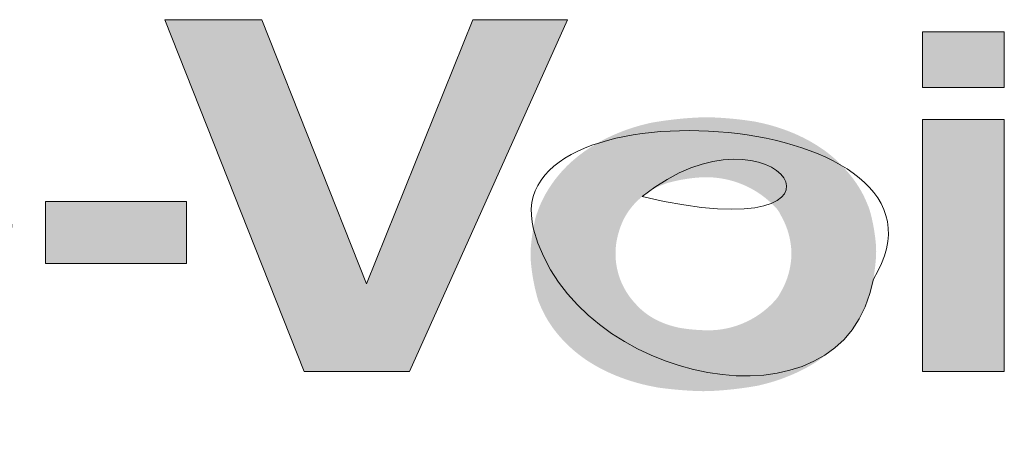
# Model space of a CAD drawing. Header units: millimetres. Extents: x 0 to 594, y 0 to 420.
# Tile 25 of 48: x 465.52 to 471.5, y 23.38 to 25.94. Entities that reach past the tile are written whole.
import ezdxf

# ---------------------------------------------------------------- set-up
doc = ezdxf.new("R2010")
doc.units = ezdxf.units.MM

# ---------------------------------------------------------------- blocks, each defined once
blk = doc.blocks.new('EV Logo')
at = {"linetype": 'Continuous'}
for points in [[(22.1504, 2.1379), (22.7904, 2.1379), (23.7502, 4.2758), (23.1747, 4.2758), (22.5296, 2.6707), (21.8938, 4.2758), (21.3035, 4.2758)], [(25.9066, 3.864), (26.4036, 3.864), (26.4036, 4.2028), (25.9066, 4.2028)], [(26.4036, 3.67), (25.9066, 3.67), (25.9066, 2.1379), (26.4036, 2.1379)], [(21.4358, 2.7949), (21.4358, 3.1705), (20.5788, 3.1705), (20.5788, 2.7949)]]:
    blk.add_hatch(color=7, dxfattribs=at).paths.add_polyline_path(points, flags=0)
h = blk.add_hatch(color=7, dxfattribs=at)
edge = h.paths.add_edge_path(flags=0)
edge.add_spline(control_points=[(25.608, 2.7), (25.6146, 2.7378), (25.6195, 2.7759), (25.6226, 2.8142), (25.6237, 2.8272), (25.6254, 2.8531), (25.6251, 2.8924), (25.6228, 2.9183), (25.6215, 2.9313), (25.6174, 2.9709), (25.6112, 3.0102), (25.6029, 3.0492), (25.6016, 3.0557), (25.5987, 3.0686), (25.594, 3.088), (25.5907, 3.1008), (25.5889, 3.1073), (25.5872, 3.1137), (25.5837, 3.1264), (25.576, 3.1449), (25.5711, 3.1572), (25.5685, 3.1633), (25.5533, 3.2001), (25.5348, 3.2354), (25.5132, 3.2689), (25.5127, 3.2697), (25.5116, 3.2714), (25.51, 3.2739), (25.5089, 3.2755), (25.5084, 3.2764), (25.5013, 3.2868), (25.4868, 3.3075), (25.4635, 3.3375), (25.4471, 3.3567), (25.4386, 3.366), (25.4106, 3.3973), (25.3802, 3.4263), (25.3476, 3.4529), (25.3422, 3.4573), (25.3312, 3.466), (25.3145, 3.4787), (25.3031, 3.4868), (25.2973, 3.4908), (25.2923, 3.4942), (25.2823, 3.5009), (25.267, 3.5108), (25.2568, 3.5172), (25.2516, 3.5203), (25.2206, 3.5391), (25.1886, 3.5562), (25.1556, 3.5715), (25.144, 3.5769), (25.1206, 3.5872), (25.0848, 3.6014), (25.0607, 3.61), (25.0486, 3.6142), (25.0102, 3.6273), (24.9711, 3.6383), (24.9315, 3.6473), (24.9249, 3.6488), (24.9117, 3.6516), (24.8919, 3.656), (24.8785, 3.6581), (24.8718, 3.6591), (24.8642, 3.6602), (24.849, 3.6624), (24.8262, 3.6655), (24.8109, 3.6674), (24.8033, 3.6683), (24.7575, 3.6738), (24.7116, 3.6778), (24.6656, 3.6804), (24.6489, 3.6814), (24.6155, 3.6829), (24.5651, 3.6825), (24.5317, 3.6809), (24.515, 3.6799), (24.4607, 3.6766), (24.4065, 3.6713), (24.3525, 3.664), (24.3435, 3.6628), (24.3256, 3.6603), (24.2986, 3.6562), (24.2807, 3.6532), (24.2718, 3.6517), (24.2637, 3.6503), (24.2474, 3.6474), (24.2234, 3.6412), (24.2073, 3.6371), (24.1994, 3.635), (24.1514, 3.6223), (24.1044, 3.6064), (24.0585, 3.5875), (24.0439, 3.5815), (24.0149, 3.5688), (23.972, 3.5481), (23.9442, 3.533), (23.9304, 3.5251), (23.891, 3.5024), (23.8533, 3.4769), (23.8175, 3.4487), (23.8115, 3.444), (23.7998, 3.4345), (23.7824, 3.4198), (23.7711, 3.4097), (23.7655, 3.4045), (23.7613, 3.4007), (23.753, 3.393), (23.741, 3.3809), (23.7331, 3.3727), (23.7292, 3.3686), (23.7058, 3.3439), (23.6841, 3.3176), (23.6641, 3.2901), (23.6574, 3.2809), (23.6445, 3.2622), (23.6262, 3.2334), (23.615, 3.2136), (23.6097, 3.2036), (23.5935, 3.1735), (23.5798, 3.1423), (23.5684, 3.1101), (23.5665, 3.1047), (23.5628, 3.094), (23.5571, 3.0779), (23.5545, 3.0668), (23.5532, 3.0613), (23.5518, 3.0554), (23.5492, 3.0437), (23.5456, 3.0261), (23.5434, 3.0143), (23.5423, 3.0084), (23.5359, 2.973), (23.5311, 2.9373), (23.5279, 2.9015), (23.5268, 2.8881), (23.5249, 2.8614), (23.5258, 2.8209), (23.5282, 2.7943), (23.5296, 2.7809), (23.5343, 2.7366), (23.5415, 2.6926), (23.5512, 2.6491), (23.5528, 2.6418), (23.5562, 2.6273), (23.5617, 2.6057), (23.5656, 2.5914), (23.5676, 2.5842), (23.5695, 2.5775), (23.5735, 2.5639), (23.5822, 2.5446), (23.5878, 2.5316), (23.5906, 2.5252), (23.6078, 2.4865), (23.6286, 2.4496), (23.6527, 2.4148), (23.6608, 2.4031), (23.6777, 2.3802), (23.7053, 2.3473), (23.7247, 2.3264), (23.7347, 2.3162), (23.765, 2.2851), (23.7977, 2.2565), (23.8325, 2.2306), (23.8432, 2.2226), (23.865, 2.2072), (23.8989, 2.1857), (23.922, 2.1724), (23.9336, 2.1659), (23.9658, 2.1482), (23.9988, 2.1321), (24.0326, 2.1179), (24.0444, 2.1129), (24.0681, 2.1034), (24.1042, 2.0904), (24.1285, 2.0824), (24.1407, 2.0786), (24.179, 2.0668), (24.2177, 2.0568), (24.257, 2.0488), (24.2635, 2.0475), (24.2766, 2.0449), (24.2962, 2.0409), (24.3094, 2.0391), (24.316, 2.0383), (24.3233, 2.0373), (24.3378, 2.0355), (24.3596, 2.033), (24.3741, 2.0314), (24.3814, 2.0306), (24.425, 2.0261), (24.4687, 2.0227), (24.5125, 2.0204), (24.5284, 2.0196), (24.5603, 2.0182), (24.6082, 2.0187), (24.64, 2.0204), (24.6559, 2.0214), (24.7076, 2.0248), (24.7592, 2.0299), (24.8105, 2.0368), (24.8191, 2.038), (24.8362, 2.0404), (24.8618, 2.0443), (24.8788, 2.0472), (24.8873, 2.0486), (24.8952, 2.05), (24.911, 2.0528), (24.9344, 2.0587), (24.9499, 2.0627), (24.9577, 2.0647), (25.0043, 2.077), (25.0499, 2.0923), (25.0945, 2.1105), (25.1089, 2.1164), (25.1373, 2.1287), (25.1794, 2.1489), (25.2067, 2.1637), (25.2201, 2.1714), (25.2592, 2.1938), (25.2965, 2.219), (25.3318, 2.2469), (25.3377, 2.2515), (25.3493, 2.261), (25.3664, 2.2756), (25.3776, 2.2856), (25.3831, 2.2906), (25.3873, 2.2945), (25.3957, 2.3023), (25.4078, 2.3146), (25.4157, 2.3228), (25.4196, 2.327), (25.4431, 2.3521), (25.4649, 2.3787), (25.4849, 2.4067), (25.4916, 2.4161), (25.5047, 2.4353), (25.5231, 2.465), (25.5343, 2.4853), (25.5397, 2.4956), (25.556, 2.5269), (25.57, 2.5594), (25.5814, 2.5928), (25.5834, 2.5984), (25.587, 2.6095), (25.5928, 2.6263), (25.5954, 2.6378), (25.5967, 2.6435), (25.5981, 2.6497), (25.6008, 2.6623), (25.6045, 2.6811), (25.6069, 2.6937), (25.608, 2.7)], knot_values=[0, 0, 0, 0, 0.019169, 0.019169, 0.019169, 0.025664, 0.032158, 0.038653, 0.038653, 0.038653, 0.058527, 0.058527, 0.058527, 0.061841, 0.065155, 0.068468, 0.068468, 0.068468, 0.071778, 0.075088, 0.078397, 0.078397, 0.078397, 0.098235, 0.098235, 0.098235, 0.09873, 0.099225, 0.09972, 0.09972, 0.09972, 0.106024, 0.112329, 0.118633, 0.118633, 0.118633, 0.139577, 0.139577, 0.139577, 0.14307, 0.146563, 0.150056, 0.150056, 0.150056, 0.153074, 0.156093, 0.159111, 0.159111, 0.159111, 0.177215, 0.177215, 0.177215, 0.183608, 0.190002, 0.196395, 0.196395, 0.196395, 0.21665, 0.21665, 0.21665, 0.220027, 0.223404, 0.226781, 0.226781, 0.226781, 0.230617, 0.234452, 0.238288, 0.238288, 0.238288, 0.261297, 0.261297, 0.261297, 0.269655, 0.278013, 0.28637, 0.28637, 0.28637, 0.313544, 0.313544, 0.313544, 0.318074, 0.322604, 0.327134, 0.327134, 0.327134, 0.331258, 0.335383, 0.339508, 0.339508, 0.339508, 0.364245, 0.364245, 0.364245, 0.372152, 0.380058, 0.387965, 0.387965, 0.387965, 0.410663, 0.410663, 0.410663, 0.414448, 0.418234, 0.422019, 0.422019, 0.422019, 0.424852, 0.427685, 0.430518, 0.430518, 0.430518, 0.447505, 0.447505, 0.447505, 0.453173, 0.458841, 0.464509, 0.464509, 0.464509, 0.481525, 0.481525, 0.481525, 0.484363, 0.487201, 0.490039, 0.490039, 0.490039, 0.493034, 0.496028, 0.499023, 0.499023, 0.499023, 0.516984, 0.516984, 0.516984, 0.523671, 0.530359, 0.537046, 0.537046, 0.537046, 0.559293, 0.559293, 0.559293, 0.563002, 0.566712, 0.570421, 0.570421, 0.570421, 0.573937, 0.577453, 0.580969, 0.580969, 0.580969, 0.602043, 0.602043, 0.602043, 0.609162, 0.616281, 0.6234, 0.6234, 0.6234, 0.645037, 0.645037, 0.645037, 0.651696, 0.658356, 0.665015, 0.665015, 0.665015, 0.683332, 0.683332, 0.683332, 0.689714, 0.696096, 0.702477, 0.702477, 0.702477, 0.722447, 0.722447, 0.722447, 0.725777, 0.729106, 0.732436, 0.732436, 0.732436, 0.736086, 0.739736, 0.743387, 0.743387, 0.743387, 0.765287, 0.765287, 0.765287, 0.773241, 0.781196, 0.78915, 0.78915, 0.78915, 0.815013, 0.815013, 0.815013, 0.819324, 0.823636, 0.827947, 0.827947, 0.827947, 0.831952, 0.835958, 0.839963, 0.839963, 0.839963, 0.863983, 0.863983, 0.863983, 0.871727, 0.879471, 0.887216, 0.887216, 0.887216, 0.909655, 0.909655, 0.909655, 0.913397, 0.91714, 0.920882, 0.920882, 0.920882, 0.923741, 0.9266, 0.929459, 0.929459, 0.929459, 0.946602, 0.946602, 0.946602, 0.952396, 0.95819, 0.963983, 0.963983, 0.963983, 0.981599, 0.981599, 0.981599, 0.984537, 0.987475, 0.990413, 0.990413, 0.990413, 0.993609, 0.996804, 1, 1, 1, 1], weights=[1, 0.9993, 0.9993, 1, 1, 1, 1, 1, 1, 0.999046, 0.999046, 1, 1, 1, 1, 1, 1, 1, 1, 1, 1, 1, 0.99738, 0.99738, 1, 1, 1, 1, 1, 1, 1, 1, 1, 1, 1, 0.997985, 0.997985, 1, 1, 1, 1, 1, 1, 1, 1, 1, 1, 1, 0.998956, 0.998956, 1, 1, 1, 1, 1, 1, 0.999049, 0.999049, 1, 1, 1, 1, 1, 1, 1, 1, 1, 1, 1, 0.999688, 0.999688, 1, 1, 1, 1, 1, 1, 0.99956, 0.99956, 1, 1, 1, 1, 1, 1, 1, 1, 1, 1, 1, 0.998556, 0.998556, 1, 1, 1, 1, 1, 1, 0.998229, 0.998229, 1, 1, 1, 1, 1, 1, 1, 1, 1, 1, 1, 0.998578, 0.998578, 1, 1, 1, 1, 1, 1, 0.998079, 0.998079, 1, 1, 1, 1, 1, 1, 1, 1, 1, 1, 1, 0.999286, 0.999286, 1, 1, 1, 1, 1, 1, 0.998926, 0.998926, 1, 1, 1, 1, 1, 1, 1, 1, 1, 1, 1, 0.997098, 0.997098, 1, 1, 1, 1, 1, 1, 0.997936, 0.997936, 1, 1, 1, 1, 1, 1, 0.999056, 0.999056, 1, 1, 1, 1, 1, 1, 0.999177, 0.999177, 1, 1, 1, 1, 1, 1, 1, 1, 1, 1, 1, 0.99978, 0.99978, 1, 1, 1, 1, 1, 1, 0.999588, 0.999588, 1, 1, 1, 1, 1, 1, 1, 1, 1, 1, 1, 0.998574, 0.998574, 1, 1, 1, 1, 1, 1, 0.998172, 0.998172, 1, 1, 1, 1, 1, 1, 1, 1, 1, 1, 1, 0.998512, 0.998512, 1, 1, 1, 1, 1, 1, 0.998097, 0.998097, 1, 1, 1, 1, 1, 1, 1, 1, 1, 1, 1], degree=3, periodic=0)
edge = h.paths.add_edge_path(flags=0)
edge.add_spline(control_points=[(24.2042, 3.2013), (24.2104, 3.2064), (24.2232, 3.2161), (24.2433, 3.2297), (24.257, 3.238), (24.264, 3.242), (24.2863, 3.2547), (24.3095, 3.2657), (24.3335, 3.2747), (24.3374, 3.2763), (24.3455, 3.2792), (24.3575, 3.2836), (24.3658, 3.2858), (24.3699, 3.2869), (24.3747, 3.2882), (24.3844, 3.2906), (24.399, 3.2941), (24.4088, 3.2963), (24.4136, 3.2973), (24.443, 3.3036), (24.4725, 3.3086), (24.5023, 3.3123), (24.5122, 3.3135), (24.5321, 3.3156), (24.5621, 3.318), (24.5821, 3.3185), (24.5921, 3.3185), (24.709, 3.3185), (24.8206, 3.284), (24.9172, 3.2181), (24.9291, 3.21), (24.9523, 3.1928), (24.9853, 3.1643), (25.0057, 3.1439), (25.0155, 3.1333), (25.021, 3.1274), (25.0316, 3.1153), (25.0426, 3.0933), (25.0505, 3.0793), (25.0543, 3.0722), (25.0771, 3.0294), (25.0932, 2.9836), (25.1022, 2.936), (25.1037, 2.9281), (25.1063, 2.9122), (25.109, 2.8882), (25.1099, 2.8721), (25.1102, 2.8641), (25.1105, 2.8554), (25.1106, 2.8379), (25.1081, 2.8118), (25.1059, 2.7945), (25.1045, 2.7859), (25.0964, 2.734), (25.0798, 2.6842), (25.0551, 2.6377), (25.0511, 2.63), (25.0425, 2.6149), (25.0299, 2.5916), (25.0186, 2.5783), (25.0128, 2.5718), (25.0041, 2.562), (24.986, 2.543), (24.9566, 2.5164), (24.936, 2.5002), (24.9253, 2.4925), (24.8383, 2.4293), (24.7368, 2.3937), (24.6294, 2.3888), (24.6212, 2.3885), (24.6048, 2.3881), (24.5803, 2.3887), (24.5639, 2.3894), (24.5557, 2.3898), (24.5312, 2.3911), (24.5068, 2.3932), (24.4824, 2.396), (24.4783, 2.3965), (24.4702, 2.3975), (24.458, 2.3991), (24.4499, 2.4003), (24.4459, 2.4009), (24.4425, 2.4014), (24.4356, 2.4024), (24.4255, 2.4047), (24.4187, 2.4061), (24.4153, 2.4069), (24.3951, 2.4115), (24.3751, 2.4172), (24.3555, 2.424), (24.3495, 2.4261), (24.3375, 2.4305), (24.3197, 2.4376), (24.308, 2.4429), (24.3023, 2.4456), (24.2864, 2.4532), (24.271, 2.4616), (24.2561, 2.4709), (24.2514, 2.4738), (24.2422, 2.4798), (24.2287, 2.4893), (24.22, 2.4959), (24.2157, 2.4994), (24.2037, 2.509), (24.1922, 2.5193), (24.1814, 2.5302), (24.1778, 2.5339), (24.1707, 2.5413), (24.1602, 2.5527), (24.1534, 2.5603), (24.15, 2.5642), (24.0548, 2.6739), (24.0201, 2.815), (24.0537, 2.9564), (24.0556, 2.9647), (24.06, 2.9811), (24.0676, 3.0055), (24.0733, 3.0215), (24.0765, 3.0294), (24.0858, 3.0531), (24.0974, 3.0758), (24.111, 3.0973), (24.1153, 3.1041), (24.1243, 3.1174), (24.1389, 3.1366), (24.1493, 3.1487), (24.1547, 3.1547), (24.17, 3.1715), (24.1865, 3.1871), (24.2042, 3.2013)], knot_values=[0, 0, 0, 0, 0.007677, 0.015354, 0.023031, 0.023031, 0.023031, 0.04746, 0.04746, 0.04746, 0.051534, 0.055609, 0.059683, 0.059683, 0.059683, 0.064454, 0.069225, 0.073995, 0.073995, 0.073995, 0.102612, 0.102612, 0.102612, 0.112158, 0.121703, 0.131249, 0.131249, 0.131249, 0.239529, 0.239529, 0.239529, 0.253306, 0.267083, 0.28086, 0.28086, 0.28086, 0.288539, 0.296218, 0.303897, 0.303897, 0.303897, 0.349838, 0.349838, 0.349838, 0.357516, 0.365195, 0.372874, 0.372874, 0.372874, 0.381186, 0.389498, 0.39781, 0.39781, 0.39781, 0.447512, 0.447512, 0.447512, 0.455824, 0.464136, 0.472448, 0.472448, 0.472448, 0.484975, 0.497501, 0.510028, 0.510028, 0.510028, 0.609824, 0.609824, 0.609824, 0.617638, 0.625453, 0.633268, 0.633268, 0.633268, 0.656696, 0.656696, 0.656696, 0.660601, 0.664506, 0.668412, 0.668412, 0.668412, 0.671714, 0.675017, 0.678319, 0.678319, 0.678319, 0.698127, 0.698127, 0.698127, 0.704222, 0.710317, 0.716411, 0.716411, 0.716411, 0.733171, 0.733171, 0.733171, 0.738412, 0.743652, 0.748892, 0.748892, 0.748892, 0.763577, 0.763577, 0.763577, 0.768481, 0.773385, 0.778289, 0.778289, 0.778289, 0.90683, 0.90683, 0.90683, 0.914936, 0.923042, 0.931148, 0.931148, 0.931148, 0.955415, 0.955415, 0.955415, 0.963065, 0.970715, 0.978366, 0.978366, 0.978366, 1, 1, 1, 1], weights=[1, 1, 1, 1, 1, 1, 0.997917, 0.997917, 1, 1, 1, 1, 1, 1, 1, 1, 1, 1, 1, 0.99934, 0.99934, 1, 1, 1, 1, 1, 1, 0.970345, 0.970345, 1, 1, 1, 1, 1, 1, 1, 1, 1, 1, 1, 0.992325, 0.992325, 1, 1, 1, 1, 1, 1, 1, 1, 1, 1, 1, 0.990851, 0.990851, 1, 1, 1, 1, 1, 1, 1, 1, 1, 1, 1, 0.971927, 0.971927, 1, 1, 1, 1, 1, 1, 0.999672, 0.999672, 1, 1, 1, 1, 1, 1, 1, 1, 1, 1, 1, 0.998969, 0.998969, 1, 1, 1, 1, 1, 1, 0.998929, 0.998929, 1, 1, 1, 1, 1, 1, 0.998895, 0.998895, 1, 1, 1, 1, 1, 1, 0.926516, 0.926516, 1, 1, 1, 1, 1, 1, 0.997075, 0.997075, 1, 1, 1, 1, 1, 1, 0.997949, 0.997949, 1], degree=3, periodic=0)
at = {"color": 7, "linetype": 'Continuous', "lineweight": 18}
for p, q in [((21.3035, 4.2758), (22.1504, 2.1379)), ((21.8938, 4.2758), (21.3035, 4.2758)), ((21.8938, 4.2758), (22.5296, 2.6707)), ((22.5296, 2.6707), (23.1747, 4.2758)), ((23.7502, 4.2758), (22.7904, 2.1379)), ((23.7502, 4.2758), (23.1747, 4.2758)), ((25.9066, 4.2028), (25.9066, 3.864)), ((26.4036, 4.2028), (25.9066, 4.2028)), ((26.4036, 3.864), (26.4036, 4.2028)), ((25.9066, 3.864), (26.4036, 3.864)), ((26.4036, 3.67), (25.9066, 3.67)), ((25.9066, 3.67), (25.9066, 2.1379)), ((26.4036, 2.1379), (26.4036, 3.67)), ((20.5788, 3.1705), (20.5788, 2.7949)), ((21.4358, 3.1705), (20.5788, 3.1705)), ((21.4358, 2.7949), (21.4358, 3.1705)), ((20.5788, 2.7949), (21.4358, 2.7949)), ((22.1504, 2.1379), (22.7904, 2.1379)), ((25.9066, 2.1379), (26.4036, 2.1379))]:
    blk.add_line(p, q, dxfattribs=at)
for points in [[(20.3036, 2.7565), (20.8476, 3.7937), (18.0901, 3.9919), (18.3876, 2.127), (20.1306, 1.7703), (20.3036, 2.7565)], [(25.608, 2.7), (26.249, 3.7362), (23.3011, 3.9364), (23.7866, 2.0695), (25.435, 1.7138), (25.608, 2.7)]]:
    blk.add_open_spline(points, degree=3, knots=[0, 0, 0, 0, 0.5, 0.5, 1, 1, 1, 1], dxfattribs=at)
blk.add_open_spline([(24.2042, 3.2013), (25.681, 2.8463), (25.0198, 3.8585), (24.2042, 3.2013)], degree=3, dxfattribs=at)

msp = doc.modelspace()

# ---------------------------------------------------------------- block references
at = {"color": 7, "linetype": 'Continuous'}
msp.add_blockref('EV Logo', (445.1, 21.6682), dxfattribs=at)

doc.saveas('drawing.dxf')
